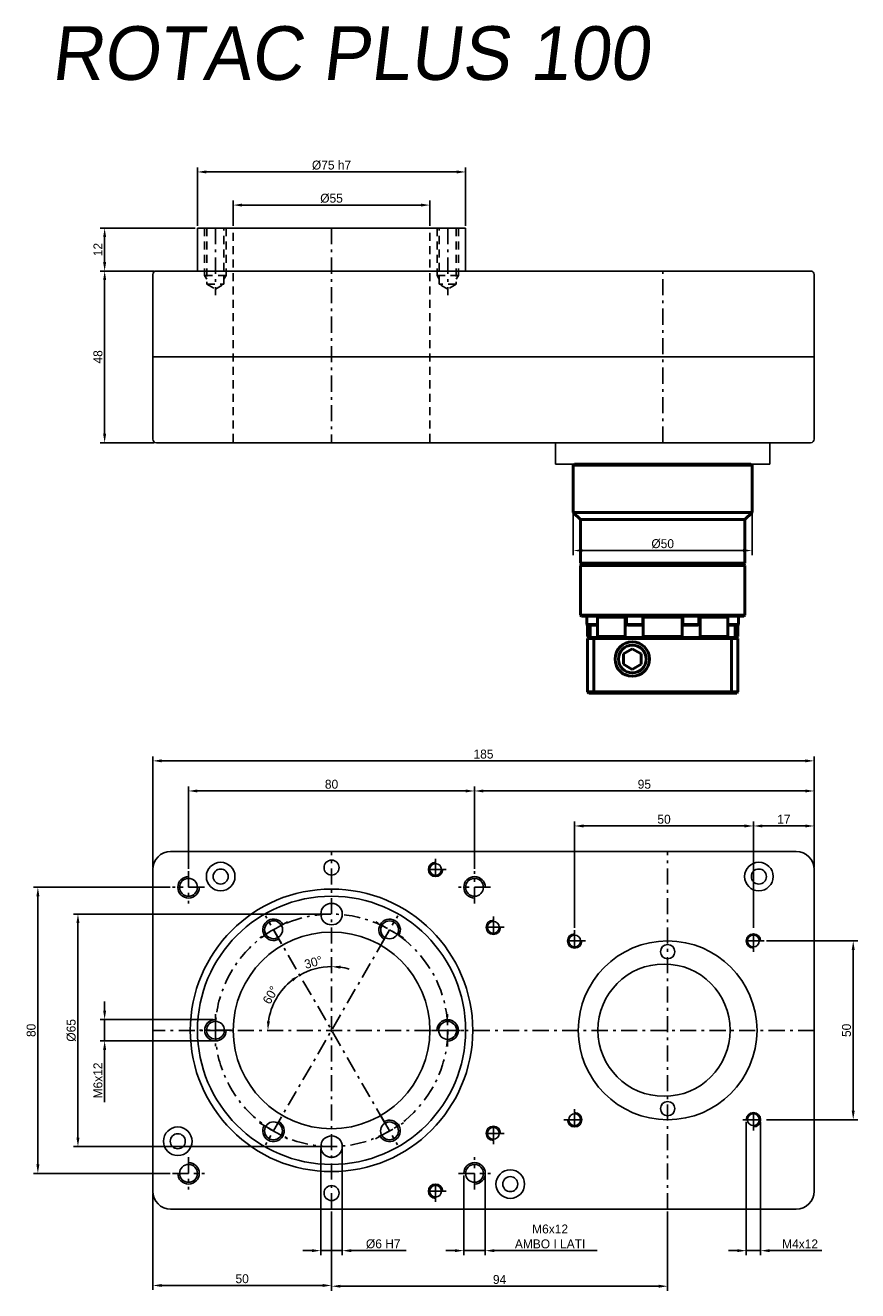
# Model space of a CAD drawing. Extents: x 988 to 1221, y 455 to 809.
import ezdxf

# ---------------------------------------------------------------- set-up
doc = ezdxf.new("R2010")
doc.units = 0
doc.header["$LTSCALE"] = 0.75
doc.linetypes.add('PL2', pattern=[11, 6, -2, 1, -2])
doc.linetypes.add('TR2', pattern=[5, 3, -2])
doc.layers.get('0').update_dxf_attribs({"linetype": 'CONTINUOUS'})
doc.layers.get('DEFPOINTS').update_dxf_attribs({"linetype": 'CONTINUOUS'})
for name, color, linetype in [('ASSI', 241, 'PL2'), ('QUOTE', 60, 'CONTINUOUS'), ('TRATTEGGI', 1, 'TR2')]:
    doc.layers.add(name, color=color, linetype=linetype)
doc.layers.add('Visible (ISO)', color=7, linetype='CONTINUOUS', lineweight=50)
doc.layers.add('Visible Narrow (ISO)', color=7, linetype='CONTINUOUS', lineweight=35)
doc.styles.add('25TXT', font='txt', dxfattribs={"oblique": 7, "height": 2.5})
doc.dimstyles.get("Standard").update_dxf_attribs({"dimtxt": 0.18, "dimasz": 0.18, "dimexe": 0.18, "dimexo": 0.0625, "dimgap": 0.09, "dimtad": 0, "dimtih": 1, "dimtoh": 1, "dimdec": 4, "dimzin": 0, "dimdsep": 46, "dimtxsty": 'STANDARD', "dimcen": 0.09, "dimadec": 0, "dimazin": 0, "dimtfac": 1, "dimtdec": 4, "dimtofl": 0, "dimtmove": 0, "dimatfit": 3, "dimfxl": 1, "dimtolj": 1, "dimtzin": 0, "dimarcsym": 0})

# ---------------------------------------------------------------- blocks, each defined once
blk = doc.blocks.new('*D15')
at = {"layer": 'DEFPOINTS', "color": 0, "transparency": 16777216}
for p in [(1111.59, 767.89), (1036.59, 752.18), (1111.59, 752.18)]:
    blk.add_point(p, dxfattribs=at)
at = {"layer": 'QUOTE', "color": 0, "transparency": 16777216}
for p, q in [((1036.59, 752.81), (1036.59, 769.14)), ((1039.09, 767.89), (1109.09, 767.89)), ((1111.59, 752.81), (1111.59, 769.14))]:
    blk.add_line(p, q, dxfattribs=at)
for points in [[(1039.09, 768.31), (1039.09, 767.47), (1036.59, 767.89)], [(1109.09, 768.31), (1109.09, 767.47), (1111.59, 767.89)]]:
    blk.add_solid(points, dxfattribs=at)
at = {"layer": 'QUOTE', "color": 0, "transparency": 16777216, "insert": (1074.09, 769.77), "char_height": 2.5, "attachment_point": 5}
blk.add_mtext('\\A1;%%c75 h7', dxfattribs=at)
blk = doc.blocks.new('*D16')
at = {"layer": 'DEFPOINTS', "color": 0, "transparency": 16777216}
for p in [(1101.59, 758.63), (1046.59, 752.18), (1101.59, 752.18)]:
    blk.add_point(p, dxfattribs=at)
at = {"layer": 'QUOTE', "color": 0, "transparency": 16777216}
for p, q in [((1046.59, 752.81), (1046.59, 759.88)), ((1049.09, 758.63), (1099.09, 758.63)), ((1101.59, 752.81), (1101.59, 759.88))]:
    blk.add_line(p, q, dxfattribs=at)
for points in [[(1049.09, 759.04), (1049.09, 758.21), (1046.59, 758.63)], [(1099.09, 759.04), (1099.09, 758.21), (1101.59, 758.63)]]:
    blk.add_solid(points, dxfattribs=at)
at = {"layer": 'QUOTE', "color": 0, "transparency": 16777216, "insert": (1074.09, 760.5), "char_height": 2.5, "attachment_point": 5}
blk.add_mtext('\\A1;%%c55', dxfattribs=at)
blk = doc.blocks.new('*D17')
at = {"layer": 'DEFPOINTS', "color": 0, "transparency": 16777216}
for p in [(1025.09, 740.18), (1010.63, 692.18), (1025.09, 692.18)]:
    blk.add_point(p, dxfattribs=at)
at = {"layer": 'QUOTE', "color": 0, "transparency": 16777216}
for p, q in [((1024.47, 740.18), (1009.38, 740.18)), ((1010.63, 737.68), (1010.63, 694.68)), ((1024.47, 692.18), (1009.38, 692.18))]:
    blk.add_line(p, q, dxfattribs=at)
for points in [[(1010.21, 737.68), (1011.05, 737.68), (1010.63, 740.18)], [(1010.21, 694.68), (1011.05, 694.68), (1010.63, 692.18)]]:
    blk.add_solid(points, dxfattribs=at)
at = {"layer": 'QUOTE', "color": 0, "transparency": 16777216, "insert": (1008.76, 716.18), "char_height": 2.5, "attachment_point": 5, "rotation": 90}
blk.add_mtext('\\A1;48', dxfattribs=at)
blk = doc.blocks.new('*D18')
at = {"layer": 'DEFPOINTS', "color": 0, "transparency": 16777216}
for p in [(1036.59, 752.18), (1010.63, 740.18), (1025.09, 740.18)]:
    blk.add_point(p, dxfattribs=at)
at = {"layer": 'QUOTE', "color": 0, "transparency": 16777216}
for p, q in [((1035.97, 752.18), (1009.38, 752.18)), ((1010.63, 749.68), (1010.63, 742.68)), ((1024.47, 740.18), (1009.38, 740.18))]:
    blk.add_line(p, q, dxfattribs=at)
for points in [[(1010.21, 749.68), (1011.05, 749.68), (1010.63, 752.18)], [(1010.21, 742.68), (1011.05, 742.68), (1010.63, 740.18)]]:
    blk.add_solid(points, dxfattribs=at)
at = {"layer": 'QUOTE', "color": 0, "transparency": 16777216, "insert": (1008.76, 746.18), "char_height": 2.5, "attachment_point": 5, "rotation": 90}
blk.add_mtext('\\A1;12', dxfattribs=at)
blk = doc.blocks.new('*D19')
at = {"layer": 'DEFPOINTS', "color": 0, "transparency": 16777216}
for p in [(1141.71, 679.28), (1191.71, 679.28), (1191.71, 662.02)]:
    blk.add_point(p, dxfattribs=at)
at = {"layer": 'QUOTE', "color": 0, "transparency": 16777216}
for p, q in [((1141.71, 678.66), (1141.71, 660.77)), ((1191.71, 678.66), (1191.71, 660.77)), ((1144.21, 662.02), (1189.21, 662.02))]:
    blk.add_line(p, q, dxfattribs=at)
for points in [[(1144.21, 662.44), (1144.21, 661.6), (1141.71, 662.02)], [(1189.21, 662.44), (1189.21, 661.6), (1191.71, 662.02)]]:
    blk.add_solid(points, dxfattribs=at)
at = {"layer": 'QUOTE', "color": 0, "transparency": 16777216, "insert": (1166.71, 663.9), "char_height": 2.5, "attachment_point": 5}
blk.add_mtext('\\A1;%%c50', dxfattribs=at)
blk = doc.blocks.new('*D20')
at = {"layer": 'DEFPOINTS', "color": 0, "transparency": 16777216}
for p in [(1041.63, 530.88), (1010.63, 524.88), (1041.63, 524.88)]:
    blk.add_point(p, dxfattribs=at)
at = {"layer": 'QUOTE', "color": 0, "transparency": 16777216}
for p, q in [((1010.63, 533.38), (1010.63, 535.88)), ((1041.01, 530.88), (1009.38, 530.88)), ((1010.63, 530.88), (1010.63, 524.88)), ((1041.01, 524.88), (1009.38, 524.88)), ((1010.63, 522.38), (1010.63, 507.79))]:
    blk.add_line(p, q, dxfattribs=at)
for points in [[(1010.21, 533.38), (1011.05, 533.38), (1010.63, 530.88)], [(1010.21, 522.38), (1011.05, 522.38), (1010.63, 524.88)]]:
    blk.add_solid(points, dxfattribs=at)
at = {"layer": 'QUOTE', "color": 0, "transparency": 16777216, "insert": (1008.76, 513.83), "char_height": 2.5, "attachment_point": 5, "rotation": 90}
blk.add_mtext('\\A1;M6x12', dxfattribs=at)
blk = doc.blocks.new('*D21')
at = {"layer": 'DEFPOINTS', "color": 0, "transparency": 16777216}
for p in [(1074.09, 560.35), (1003.16, 495.35), (1074.09, 495.35)]:
    blk.add_point(p, dxfattribs=at)
at = {"layer": 'QUOTE', "color": 0, "transparency": 16777216}
for p, q in [((1073.47, 560.35), (1001.91, 560.35)), ((1003.16, 557.85), (1003.16, 497.85)), ((1073.47, 495.35), (1001.91, 495.35))]:
    blk.add_line(p, q, dxfattribs=at)
for points in [[(1002.74, 557.85), (1003.58, 557.85), (1003.16, 560.35)], [(1002.74, 497.85), (1003.58, 497.85), (1003.16, 495.35)]]:
    blk.add_solid(points, dxfattribs=at)
at = {"layer": 'QUOTE', "color": 0, "transparency": 16777216, "insert": (1001.29, 527.85), "char_height": 2.5, "attachment_point": 5, "rotation": 90}
blk.add_mtext('\\A1;%%c65', dxfattribs=at)
blk = doc.blocks.new('*D22')
at = {"layer": 'DEFPOINTS', "color": 0, "transparency": 16777216}
for p in [(1029.59, 567.85), (991.95, 487.85), (1029.59, 487.85)]:
    blk.add_point(p, dxfattribs=at)
at = {"layer": 'QUOTE', "color": 0, "transparency": 16777216}
for p, q in [((1028.97, 567.85), (990.7, 567.85)), ((991.95, 565.35), (991.95, 490.35)), ((1028.97, 487.85), (990.7, 487.85))]:
    blk.add_line(p, q, dxfattribs=at)
for points in [[(991.54, 565.35), (992.37, 565.35), (991.95, 567.85)], [(991.54, 490.35), (992.37, 490.35), (991.95, 487.85)]]:
    blk.add_solid(points, dxfattribs=at)
at = {"layer": 'QUOTE', "color": 0, "transparency": 16777216, "insert": (990.08, 527.85), "char_height": 2.5, "attachment_point": 5, "rotation": 90}
blk.add_mtext('\\A1;80', dxfattribs=at)
blk = doc.blocks.new('*D23')
at = {"layer": 'DEFPOINTS', "color": 0, "transparency": 16777216}
for p in [(1114.09, 594.79), (1034.09, 572.35), (1114.09, 572.35)]:
    blk.add_point(p, dxfattribs=at)
at = {"layer": 'QUOTE', "color": 0, "transparency": 16777216}
for p, q in [((1034.09, 572.98), (1034.09, 596.04)), ((1036.59, 594.79), (1111.59, 594.79)), ((1114.09, 572.98), (1114.09, 596.04))]:
    blk.add_line(p, q, dxfattribs=at)
for points in [[(1036.59, 595.21), (1036.59, 594.37), (1034.09, 594.79)], [(1111.59, 595.21), (1111.59, 594.37), (1114.09, 594.79)]]:
    blk.add_solid(points, dxfattribs=at)
at = {"layer": 'QUOTE', "color": 0, "transparency": 16777216, "insert": (1074.09, 596.66), "char_height": 2.5, "attachment_point": 5}
blk.add_mtext('\\A1;80', dxfattribs=at)
blk = doc.blocks.new('*D24')
at = {"layer": 'DEFPOINTS', "color": 0, "transparency": 16777216}
for p in [(1209.09, 594.79), (1114.09, 572.98), (1209.09, 572.98)]:
    blk.add_point(p, dxfattribs=at)
at = {"layer": 'QUOTE', "color": 0, "transparency": 16777216}
for p, q in [((1114.09, 573.6), (1114.09, 596.04)), ((1116.59, 594.79), (1206.59, 594.79)), ((1209.09, 573.6), (1209.09, 596.04))]:
    blk.add_line(p, q, dxfattribs=at)
for points in [[(1116.59, 595.21), (1116.59, 594.37), (1114.09, 594.79)], [(1206.59, 595.21), (1206.59, 594.37), (1209.09, 594.79)]]:
    blk.add_solid(points, dxfattribs=at)
at = {"layer": 'QUOTE', "color": 0, "transparency": 16777216, "insert": (1161.59, 596.66), "char_height": 2.5, "attachment_point": 5}
blk.add_mtext('\\A1;95', dxfattribs=at)
blk = doc.blocks.new('*D25')
at = {"layer": 'DEFPOINTS', "color": 0, "transparency": 16777216}
for p in [(1024.09, 482.85), (1074.09, 477.85), (1074.09, 456.51)]:
    blk.add_point(p, dxfattribs=at)
at = {"layer": 'QUOTE', "color": 0, "transparency": 16777216}
for p, q in [((1024.09, 482.23), (1024.09, 455.26)), ((1074.09, 477.23), (1074.09, 455.26)), ((1026.59, 456.51), (1071.59, 456.51))]:
    blk.add_line(p, q, dxfattribs=at)
for points in [[(1026.59, 456.92), (1026.59, 456.09), (1024.09, 456.51)], [(1071.59, 456.92), (1071.59, 456.09), (1074.09, 456.51)]]:
    blk.add_solid(points, dxfattribs=at)
at = {"layer": 'QUOTE', "color": 0, "transparency": 16777216, "insert": (1049.09, 458.38), "char_height": 2.5, "attachment_point": 5}
blk.add_mtext('\\A1;50', dxfattribs=at)
blk = doc.blocks.new('*D26')
at = {"layer": 'DEFPOINTS', "color": 0, "transparency": 16777216}
for p in [(1071.09, 495.35), (1077.09, 495.35), (1077.09, 466.24)]:
    blk.add_point(p, dxfattribs=at)
at = {"layer": 'QUOTE', "color": 0, "transparency": 16777216}
for p, q in [((1071.09, 494.73), (1071.09, 464.99)), ((1077.09, 494.73), (1077.09, 464.99)), ((1068.59, 466.24), (1066.09, 466.24)), ((1071.09, 466.24), (1077.09, 466.24)), ((1079.59, 466.24), (1095.01, 466.24))]:
    blk.add_line(p, q, dxfattribs=at)
for points in [[(1068.59, 466.66), (1068.59, 465.83), (1071.09, 466.24)], [(1079.59, 466.66), (1079.59, 465.83), (1077.09, 466.24)]]:
    blk.add_solid(points, dxfattribs=at)
at = {"layer": 'QUOTE', "color": 0, "transparency": 16777216, "insert": (1088.55, 468.12), "char_height": 2.5, "attachment_point": 5}
blk.add_mtext('\\A1;%%c6 H7', dxfattribs=at)
blk = doc.blocks.new('*D27')
at = {"layer": 'DEFPOINTS', "color": 0, "transparency": 16777216}
for p in [(1168.09, 477.85), (1074.09, 477.23), (1168.09, 456.3)]:
    blk.add_point(p, dxfattribs=at)
at = {"layer": 'QUOTE', "color": 0, "transparency": 16777216}
for p, q in [((1074.09, 476.6), (1074.09, 455.05)), ((1168.09, 477.23), (1168.09, 455.05)), ((1076.59, 456.3), (1165.59, 456.3))]:
    blk.add_line(p, q, dxfattribs=at)
for points in [[(1076.59, 456.71), (1076.59, 455.88), (1074.09, 456.3)], [(1165.59, 456.71), (1165.59, 455.88), (1168.09, 456.3)]]:
    blk.add_solid(points, dxfattribs=at)
at = {"layer": 'QUOTE', "color": 0, "transparency": 16777216, "insert": (1121.09, 458.17), "char_height": 2.5, "attachment_point": 5}
blk.add_mtext('\\A1;94', dxfattribs=at)
blk = doc.blocks.new('*D28')
at = {"layer": 'DEFPOINTS', "color": 0, "transparency": 16777216}
for p in [(1192.09, 585), (1142.09, 555.85), (1192.09, 555.85)]:
    blk.add_point(p, dxfattribs=at)
at = {"layer": 'QUOTE', "color": 0, "transparency": 16777216}
for p, q in [((1142.09, 556.48), (1142.09, 586.25)), ((1144.59, 585), (1189.59, 585)), ((1192.09, 556.48), (1192.09, 586.25))]:
    blk.add_line(p, q, dxfattribs=at)
for points in [[(1144.59, 585.42), (1144.59, 584.58), (1142.09, 585)], [(1189.59, 585.42), (1189.59, 584.58), (1192.09, 585)]]:
    blk.add_solid(points, dxfattribs=at)
at = {"layer": 'QUOTE', "color": 0, "transparency": 16777216, "insert": (1167.09, 586.87), "char_height": 2.5, "attachment_point": 5}
blk.add_mtext('\\A1;50', dxfattribs=at)
blk = doc.blocks.new('*D29')
at = {"layer": 'DEFPOINTS', "color": 0, "transparency": 16777216}
for p in [(1195.09, 552.85), (1195.09, 502.85), (1220, 502.85)]:
    blk.add_point(p, dxfattribs=at)
at = {"layer": 'QUOTE', "color": 0, "transparency": 16777216}
for p, q in [((1195.72, 552.85), (1221.25, 552.85)), ((1220, 550.35), (1220, 505.35)), ((1195.72, 502.85), (1221.25, 502.85))]:
    blk.add_line(p, q, dxfattribs=at)
for points in [[(1219.59, 550.35), (1220.42, 550.35), (1220, 552.85)], [(1219.59, 505.35), (1220.42, 505.35), (1220, 502.85)]]:
    blk.add_solid(points, dxfattribs=at)
at = {"layer": 'QUOTE', "color": 0, "transparency": 16777216, "insert": (1218.13, 527.85), "char_height": 2.5, "attachment_point": 5, "rotation": 90}
blk.add_mtext('\\A1;50', dxfattribs=at)
blk = doc.blocks.new('*D30')
at = {"layer": 'DEFPOINTS', "color": 0, "transparency": 16777216}
for p in [(1209.09, 585), (1209.09, 572.85), (1192.09, 556.48)]:
    blk.add_point(p, dxfattribs=at)
at = {"layer": 'QUOTE', "color": 0, "transparency": 16777216}
for p, q in [((1192.09, 557.1), (1192.09, 586.25)), ((1194.59, 585), (1206.59, 585)), ((1209.09, 573.48), (1209.09, 586.25))]:
    blk.add_line(p, q, dxfattribs=at)
for points in [[(1194.59, 585.42), (1194.59, 584.58), (1192.09, 585)], [(1206.59, 585.42), (1206.59, 584.58), (1209.09, 585)]]:
    blk.add_solid(points, dxfattribs=at)
at = {"layer": 'QUOTE', "color": 0, "transparency": 16777216, "insert": (1200.59, 586.87), "char_height": 2.5, "attachment_point": 5}
blk.add_mtext('\\A1;17', dxfattribs=at)
blk = doc.blocks.new('*D31')
at = {"layer": 'DEFPOINTS', "color": 0, "transparency": 16777216}
for p in [(1024.09, 603.21), (1024.09, 572.85), (1209.09, 572.85)]:
    blk.add_point(p, dxfattribs=at)
at = {"layer": 'QUOTE', "color": 0, "transparency": 16777216}
for p, q in [((1024.09, 573.48), (1024.09, 604.46)), ((1206.59, 603.21), (1026.59, 603.21)), ((1209.09, 573.48), (1209.09, 604.46))]:
    blk.add_line(p, q, dxfattribs=at)
for points in [[(1026.59, 603.63), (1026.59, 602.8), (1024.09, 603.21)], [(1206.59, 603.63), (1206.59, 602.8), (1209.09, 603.21)]]:
    blk.add_solid(points, dxfattribs=at)
at = {"layer": 'QUOTE', "color": 0, "transparency": 16777216, "insert": (1116.59, 605.09), "char_height": 2.5, "attachment_point": 5}
blk.add_mtext('\\A1;185', dxfattribs=at)
blk = doc.blocks.new('*D32')
at = {"layer": 'DEFPOINTS', "color": 0, "transparency": 16777216}
for p in [(1057.86, 556.01), (1060.44, 539.32), (1024.09, 527.85), (1209.09, 527.85), (1090.32, 499.7)]:
    blk.add_point(p, dxfattribs=at)
at = {"layer": 'QUOTE', "color": 0, "transparency": 16777216}
blk.add_arc((1074.09, 527.85), 17.83, 128.0015, 171.958, dxfattribs=at)
for points in [[(1062.89, 542.25), (1063.35, 541.55), (1065.19, 543.3)], [(1056.86, 530.32), (1056.03, 530.38), (1056.27, 527.85)]]:
    blk.add_solid(points, dxfattribs=at)
at = {"layer": 'QUOTE', "color": 0, "transparency": 16777216, "insert": (1057.04, 537.71), "char_height": 2.5, "attachment_point": 5, "rotation": 59.9798}
blk.add_mtext('\\A1;60°', dxfattribs=at)
blk = doc.blocks.new('*D33')
at = {"layer": 'DEFPOINTS', "color": 0, "transparency": 16777216}
for p in [(1074.09, 577.85), (1057.86, 556.01), (1071, 545.41), (1090.32, 499.7), (1074.09, 477.85)]:
    blk.add_point(p, dxfattribs=at)
at = {"layer": 'QUOTE', "color": 0, "transparency": 16777216}
for start, end in [(90, 119.9595), (73.916, 81.958), (128.0015, 136.0435)]:
    blk.add_arc((1074.09, 527.85), 17.83, start, end, dxfattribs=at)
for points in [[(1076.56, 545.09), (1076.62, 545.92), (1074.09, 545.68)], [(1062.89, 542.25), (1063.35, 541.55), (1065.19, 543.3)]]:
    blk.add_solid(points, dxfattribs=at)
at = {"layer": 'QUOTE', "color": 0, "transparency": 16777216, "insert": (1069, 546.88), "char_height": 2.5, "attachment_point": 5, "rotation": 14.9798}
blk.add_mtext('\\A1;30°', dxfattribs=at)
blk = doc.blocks.new('*D34')
at = {"layer": 'DEFPOINTS', "color": 0, "transparency": 16777216}
for p in [(1111.09, 487.85), (1117.09, 487.85), (1117.09, 466.24)]:
    blk.add_point(p, dxfattribs=at)
at = {"layer": 'QUOTE', "color": 0, "transparency": 16777216}
for p, q in [((1111.09, 487.23), (1111.09, 464.99)), ((1117.09, 487.23), (1117.09, 464.99)), ((1108.59, 466.24), (1106.09, 466.24)), ((1111.09, 466.24), (1117.09, 466.24)), ((1119.59, 466.24), (1148.34, 466.24))]:
    blk.add_line(p, q, dxfattribs=at)
for points in [[(1108.59, 466.66), (1108.59, 465.83), (1111.09, 466.24)], [(1119.59, 466.66), (1119.59, 465.83), (1117.09, 466.24)]]:
    blk.add_solid(points, dxfattribs=at)
at = {"layer": 'QUOTE', "color": 0, "transparency": 16777216, "insert": (1135.22, 470.2), "char_height": 2.5, "attachment_point": 5}
blk.add_mtext('\\A1;M6x12\\PAMBO I LATI', dxfattribs=at)
blk = doc.blocks.new('*D35')
at = {"layer": 'DEFPOINTS', "color": 0, "transparency": 16777216}
for p in [(1190.09, 502.85), (1194.09, 502.85), (1194.09, 466.24)]:
    blk.add_point(p, dxfattribs=at)
at = {"layer": 'QUOTE', "color": 0, "transparency": 16777216}
for p, q in [((1190.09, 502.23), (1190.09, 464.99)), ((1194.09, 502.23), (1194.09, 464.99)), ((1187.59, 466.24), (1185.09, 466.24)), ((1190.09, 466.24), (1194.09, 466.24)), ((1196.59, 466.24), (1211.18, 466.24))]:
    blk.add_line(p, q, dxfattribs=at)
for points in [[(1187.59, 466.66), (1187.59, 465.83), (1190.09, 466.24)], [(1196.59, 466.66), (1196.59, 465.83), (1194.09, 466.24)]]:
    blk.add_solid(points, dxfattribs=at)
at = {"layer": 'QUOTE', "color": 0, "transparency": 16777216, "insert": (1205.14, 468.12), "char_height": 2.5, "attachment_point": 5}
blk.add_mtext('\\A1;M4x12', dxfattribs=at)

msp = doc.modelspace()

# ---------------------------------------------------------------- linework, layer by layer
at = {"color": 0}
for p, q in [((1111.59, 752.18), (1036.59, 752.18)), ((1036.59, 752.18), (1036.59, 740.18)), ((1111.59, 752.18), (1111.59, 740.18)), ((1208.09, 740.18), (1025.09, 740.18)), ((1143.09, 740.18), (1193.09, 740.18)), ((1024.09, 739.18), (1024.09, 716.18)), ((1209.09, 739.18), (1209.09, 716.18)), ((1024.09, 716.18), (1209.09, 716.18)), ((1024.09, 716.18), (1209.09, 716.18)), ((1024.09, 693.18), (1024.09, 716.18)), ((1209.09, 693.18), (1209.09, 716.18)), ((1208.09, 692.18), (1025.09, 692.18)), ((1196.71, 692.18), (1136.71, 692.18)), ((1136.71, 692.18), (1136.71, 686.18)), ((1143.09, 692.18), (1193.09, 692.18)), ((1196.71, 692.18), (1196.71, 686.18)), ((1196.71, 686.18), (1136.71, 686.18)), ((1204.09, 577.85), (1029.09, 577.85)), ((1024.09, 482.85), (1024.09, 572.85)), ((1209.09, 572.85), (1209.09, 482.85)), ((1204.09, 477.85), (1029.09, 477.85))]:
    msp.add_line(p, q, dxfattribs=at)
for centre, radius in [((1043.08, 570.86), 4), ((1074.09, 573.35), 2.1), ((1103.18, 572.84), 1.65), ((1193.61, 570.86), 4), ((1034.09, 567.85), 2.5), ((1043.08, 570.86), 2.1), ((1114.09, 567.85), 2.5), ((1193.61, 570.86), 2.1), ((1074.09, 527.85), 39.5), ((1074.09, 527.85), 37.5), ((1074.09, 560.35), 3), ((1057.88, 555.98), 2.5), ((1090.34, 555.95), 2.5), ((1119.35, 556.67), 1.65), ((1074.09, 527.85), 27.5), ((1142.09, 552.85), 1.65), ((1168.09, 527.85), 25), ((1192.09, 552.85), 1.65), ((1168.09, 549.85), 2), ((1167.09, 527.9), 18.5), ((1041.63, 527.88), 2.5), ((1106.55, 527.83), 2.5), ((1168.09, 505.95), 2), ((1142.09, 502.85), 1.65), ((1192.09, 502.85), 1.65), ((1031.09, 496.84), 4), ((1031.09, 496.84), 2.1), ((1057.84, 499.75), 2.5), ((1090.3, 499.73), 2.5), ((1119.35, 499.04), 1.65), ((1074.09, 495.35), 3), ((1034.09, 487.85), 2.5), ((1114.09, 487.85), 2.5), ((1124.08, 484.85), 4), ((1124.08, 484.85), 2.1), ((1074.09, 482.35), 2.1), ((1103.18, 482.87), 1.65)]:
    msp.add_circle(centre, radius, dxfattribs=at)
for centre, radius, start, end in [((1025.09, 739.18), 1, 90, 180), ((1208.09, 739.18), 1, 0, 90), ((1025.09, 693.18), 1, 180, 270), ((1208.09, 693.18), 1, 270, 0), ((1029.09, 572.85), 5, 90, 180), ((1204.09, 572.85), 5, 0, 90), ((1029.09, 482.85), 5, 180, 270), ((1204.09, 482.85), 5, 270, 0)]:
    msp.add_arc(centre, radius, start, end, dxfattribs=at)
at = {"layer": 'ASSI', "color": 0}
for p, q in [((1041.59, 752.18), (1041.59, 733.48)), ((1074.09, 752.18), (1074.09, 692.18)), ((1106.59, 752.18), (1106.59, 733.48)), ((1166.71, 692.18), (1166.71, 740.18)), ((1074.09, 477.85), (1074.09, 577.85)), ((1168.09, 477.85), (1168.09, 577.85)), ((1103.18, 575.84), (1103.18, 569.84)), ((1034.09, 572.35), (1034.09, 563.35)), ((1106.18, 572.84), (1100.18, 572.84)), ((1114.09, 563.35), (1114.09, 572.35)), ((1038.59, 567.85), (1029.59, 567.85)), ((1118.59, 567.85), (1109.59, 567.85)), ((1060.13, 552.08), (1055.63, 559.87)), ((1088.09, 552.06), (1092.59, 559.85)), ((1119.35, 559.67), (1119.35, 553.67)), ((1061.78, 558.23), (1053.99, 553.73)), ((1057.84, 499.75), (1090.34, 555.95)), ((1057.86, 556.01), (1090.32, 499.7)), ((1094.24, 553.7), (1086.45, 558.2)), ((1122.35, 556.67), (1116.35, 556.67)), ((1142.09, 555.85), (1142.09, 549.85)), ((1192.09, 549.85), (1192.09, 555.85)), ((1145.09, 552.85), (1139.09, 552.85)), ((1195.09, 552.85), (1189.09, 552.85)), ((1041.63, 532.38), (1041.63, 523.38)), ((1106.55, 523.33), (1106.55, 532.33)), ((1209.09, 527.85), (1024.09, 527.85)), ((1046.13, 527.88), (1037.13, 527.88)), ((1102.05, 527.83), (1111.05, 527.83)), ((1060.09, 503.65), (1055.59, 495.86)), ((1088.05, 503.63), (1092.55, 495.83)), ((1139.09, 502.85), (1145.09, 502.85)), ((1142.09, 505.85), (1142.09, 499.85)), ((1189.09, 502.85), (1195.09, 502.85)), ((1192.09, 499.85), (1192.09, 505.85)), ((1053.95, 502), (1061.74, 497.5)), ((1086.41, 497.48), (1094.2, 501.98)), ((1122.35, 499.04), (1116.35, 499.04)), ((1119.35, 496.04), (1119.35, 502.04)), ((1034.09, 492.35), (1034.09, 483.35)), ((1114.09, 483.35), (1114.09, 492.35)), ((1029.59, 487.85), (1038.59, 487.85)), ((1103.18, 479.87), (1103.18, 485.87)), ((1109.59, 487.85), (1118.59, 487.85)), ((1106.18, 482.87), (1100.18, 482.87))]:
    msp.add_line(p, q, dxfattribs=at)
msp.add_circle((1074.09, 527.85), 32.5, dxfattribs=at)
at = {"layer": 'TRATTEGGI', "color": 0}
for p, q in [((1038.59, 752.18), (1038.59, 738.98)), ((1039.19, 752.18), (1039.19, 736.48)), ((1043.99, 736.48), (1043.99, 752.18)), ((1044.59, 752.18), (1044.59, 738.98)), ((1046.59, 692.38), (1046.59, 752.18)), ((1101.59, 692.38), (1101.59, 752.18)), ((1103.59, 752.18), (1103.59, 738.98)), ((1104.19, 736.48), (1104.19, 752.18)), ((1108.99, 752.18), (1108.99, 736.48)), ((1109.59, 752.18), (1109.59, 738.98)), ((1038.59, 738.98), (1044.59, 738.98)), ((1038.59, 738.98), (1039.19, 737.94)), ((1039.19, 736.48), (1043.99, 736.48)), ((1039.19, 736.48), (1041.59, 735.1)), ((1041.59, 735.1), (1043.99, 736.48)), ((1044.59, 738.98), (1043.99, 737.94)), ((1109.59, 738.98), (1103.59, 738.98)), ((1103.59, 738.98), (1104.19, 737.94)), ((1106.59, 735.1), (1104.19, 736.48)), ((1108.99, 736.48), (1104.19, 736.48)), ((1108.99, 736.48), (1106.59, 735.1)), ((1109.59, 738.98), (1108.99, 737.94))]:
    msp.add_line(p, q, dxfattribs=at)
at = {"layer": 'TRATTEGGI', "color": 0, "linetype": 'Continuous'}
for centre, radius, start, end in [((1103.18, 572.84), 2, 90, 0), ((1034.09, 567.85), 3, 90, 0), ((1114.09, 567.85), 3, 0, 270), ((1057.88, 555.98), 3, 30, 300), ((1090.34, 555.95), 3, 330, 240), ((1119.35, 556.67), 2, 90, 0), ((1142.09, 552.85), 2, 90, 0), ((1192.09, 552.85), 2, 0, 270), ((1041.63, 527.88), 3, 90, 0), ((1106.55, 527.83), 3, 270, 180), ((1090.3, 499.73), 3, 210, 120), ((1142.09, 502.85), 2, 180, 90), ((1192.09, 502.85), 2, 270, 180), ((1057.84, 499.75), 3, 150, 60), ((1119.35, 499.04), 2, 0, 270), ((1034.09, 487.85), 3, 180, 90), ((1114.09, 487.85), 3, 270, 180), ((1103.18, 482.87), 2, 0, 270)]:
    msp.add_arc(centre, radius, start, end, dxfattribs=at)
at = {"layer": 'Visible (ISO)', "color": 0}
for p, q in [((1142.01, 686.18), (1141.71, 685.88)), ((1191.71, 685.88), (1141.71, 685.88)), ((1141.71, 672.68), (1141.71, 685.88)), ((1142.01, 686.18), (1191.41, 686.18)), ((1191.41, 686.18), (1191.71, 685.88)), ((1191.71, 672.68), (1191.71, 685.88)), ((1141.71, 672.68), (1191.71, 672.68)), ((1143.71, 670.68), (1141.71, 672.68)), ((1189.71, 670.68), (1191.71, 672.68)), ((1189.71, 670.68), (1143.71, 670.68)), ((1143.71, 658.48), (1143.71, 670.68)), ((1189.71, 658.48), (1189.71, 670.68)), ((1143.71, 658.48), (1189.71, 658.48)), ((1144.01, 658.18), (1143.71, 658.48)), ((1144.01, 658.18), (1143.71, 657.88)), ((1144.01, 658.18), (1189.41, 658.18)), ((1189.41, 658.18), (1144.01, 658.18)), ((1189.41, 658.18), (1189.71, 658.48)), ((1189.41, 658.18), (1189.71, 657.88)), ((1189.71, 657.88), (1143.71, 657.88)), ((1143.71, 643.98), (1143.71, 657.88)), ((1189.71, 643.98), (1189.71, 657.88)), ((1143.71, 643.98), (1189.71, 643.98)), ((1144.01, 643.68), (1143.71, 643.98)), ((1145.55, 643.68), (1144.01, 643.68)), ((1145.52, 641.43), (1145.52, 643.68)), ((1145.93, 643.68), (1145.55, 643.68)), ((1145.71, 637.98), (1145.71, 641.19)), ((1148.52, 641.18), (1145.77, 641.18)), ((1157.57, 643.68), (1145.93, 643.68)), ((1146.43, 637.98), (1146.43, 641.18)), ((1148.52, 643.28), (1148.52, 637.98)), ((1156.22, 637.98), (1156.22, 643.28)), ((1156.62, 641.43), (1156.62, 643.68)), ((1160.87, 641.18), (1156.87, 641.18)), ((1158.49, 643.68), (1157.57, 643.68)), ((1174.94, 643.68), (1158.49, 643.68)), ((1161.12, 641.43), (1161.12, 643.66)), ((1161.27, 643.28), (1161.27, 637.98)), ((1172.16, 637.98), (1172.16, 643.28)), ((1172.31, 641.43), (1172.31, 643.66)), ((1176.56, 641.18), (1172.56, 641.18)), ((1175.85, 643.68), (1174.94, 643.68)), ((1187.49, 643.68), (1175.85, 643.68)), ((1176.81, 641.43), (1176.81, 643.68)), ((1177.2, 643.28), (1177.2, 637.98)), ((1184.9, 637.98), (1184.9, 643.28)), ((1187.65, 641.18), (1184.9, 641.18)), ((1186.99, 641.18), (1186.99, 637.98)), ((1187.87, 643.68), (1187.49, 643.68)), ((1187.71, 637.98), (1187.71, 641.19)), ((1189.41, 643.68), (1187.87, 643.68)), ((1187.9, 641.43), (1187.9, 643.68)), ((1189.41, 643.68), (1189.71, 643.98)), ((1146.01, 637.68), (1145.71, 637.98)), ((1145.71, 637.98), (1146.43, 637.98)), ((1147.44, 637.38), (1145.71, 637.38)), ((1145.71, 622.48), (1145.71, 637.38)), ((1146.01, 637.68), (1147.56, 637.68)), ((1147.44, 637.38), (1185.98, 637.38)), ((1147.44, 622.48), (1147.44, 637.38)), ((1185.86, 637.68), (1147.56, 637.68)), ((1148.52, 637.98), (1156.22, 637.98)), ((1161.27, 637.98), (1172.16, 637.98)), ((1177.2, 637.98), (1184.9, 637.98)), ((1185.86, 637.68), (1187.41, 637.68)), ((1187.71, 637.38), (1185.98, 637.38)), ((1185.98, 622.48), (1185.98, 637.38)), ((1186.99, 637.98), (1187.71, 637.98)), ((1187.41, 637.68), (1187.71, 637.98)), ((1187.71, 622.48), (1187.71, 637.38)), ((1155.71, 633.13), (1158.21, 634.57)), ((1158.21, 634.57), (1160.71, 633.13)), ((1155.71, 630.24), (1155.71, 633.13)), ((1158.21, 628.8), (1155.71, 630.24)), ((1160.71, 630.24), (1158.21, 628.8)), ((1160.71, 633.13), (1160.71, 630.24)), ((1145.71, 622.48), (1147.44, 622.48)), ((1147.56, 622.18), (1146.01, 622.18)), ((1185.98, 622.48), (1147.44, 622.48)), ((1147.56, 622.18), (1185.86, 622.18)), ((1187.41, 622.18), (1185.86, 622.18)), ((1185.98, 622.48), (1187.71, 622.48))]:
    msp.add_line(p, q, dxfattribs=at)
for radius in [4.83, 3.86]:
    msp.add_circle((1158.21, 631.68), radius, dxfattribs=at)
for centre, radius, start, end in [((1145.31, 643.28), 0.4, 58.2527, 90), ((1145.77, 641.43), 0.25, 180, 270), ((1156.87, 641.43), 0.25, 180, 270), ((1160.87, 641.43), 0.25, 270, 0), ((1172.56, 641.43), 0.25, 180, 270), ((1176.56, 641.43), 0.25, 270, 0), ((1187.65, 641.43), 0.25, 270, 0), ((1188.11, 643.28), 0.4, 90, 121.7473)]:
    msp.add_arc(centre, radius, start, end, dxfattribs=at)
for points, knots in [([(1148.11, 643.68), (1148.15, 643.68), (1148.2, 643.68), (1148.3, 643.64), (1148.35, 643.62), (1148.43, 643.55), (1148.46, 643.51), (1148.5, 643.41), (1148.52, 643.36), (1148.52, 643.3), (1148.52, 643.29), (1148.52, 643.28)], [0.1337159, 0.1337159, 0.1337159, 0.1337159, 0.14809353, 0.14809353, 0.16478484, 0.16478484, 0.18048247, 0.18048247, 0.19576564, 0.19576564, 0.19873896, 0.19873896, 0.19873896, 0.19873896]), ([(1156.22, 643.28), (1156.22, 643.33), (1156.22, 643.38), (1156.21, 643.48), (1156.2, 643.52), (1156.18, 643.59), (1156.17, 643.62), (1156.16, 643.67), (1156.15, 643.68), (1156.14, 643.68), (1156.14, 643.68), (1156.14, 643.68)], [0.06504191, 0.06504191, 0.06504191, 0.06504191, 0.0801571, 0.0801571, 0.09554118, 0.09554118, 0.11139518, 0.11139518, 0.1281887, 0.1281887, 0.13005373, 0.13005373, 0.13005373, 0.13005373]), ([(1161.03, 643.68), (1161.06, 643.68), (1161.09, 643.68), (1161.15, 643.64), (1161.17, 643.62), (1161.22, 643.55), (1161.23, 643.51), (1161.26, 643.41), (1161.26, 643.37), (1161.27, 643.3), (1161.27, 643.29), (1161.27, 643.28)], [0.13371221, 0.13371221, 0.13371221, 0.13371221, 0.14788753, 0.14788753, 0.16460052, 0.16460052, 0.1803096, 0.1803096, 0.19559665, 0.19559665, 0.19873425, 0.19873425, 0.19873425, 0.19873425]), ([(1172.16, 643.28), (1172.16, 643.33), (1172.16, 643.38), (1172.18, 643.48), (1172.19, 643.52), (1172.23, 643.59), (1172.26, 643.62), (1172.31, 643.67), (1172.34, 643.68), (1172.38, 643.68), (1172.39, 643.68), (1172.39, 643.68)], [0.06504203, 0.06504203, 0.06504203, 0.06504203, 0.08016742, 0.08016742, 0.09554925, 0.09554925, 0.11139872, 0.11139872, 0.12818586, 0.12818586, 0.13005368, 0.13005368, 0.13005368, 0.13005368]), ([(1177.29, 643.68), (1177.28, 643.68), (1177.27, 643.68), (1177.26, 643.64), (1177.25, 643.62), (1177.23, 643.55), (1177.22, 643.51), (1177.21, 643.41), (1177.2, 643.36), (1177.2, 643.3), (1177.2, 643.29), (1177.2, 643.28)], [0.1337159, 0.1337159, 0.1337159, 0.1337159, 0.14809353, 0.14809353, 0.16478484, 0.16478484, 0.18048247, 0.18048247, 0.19576564, 0.19576564, 0.19873896, 0.19873896, 0.19873896, 0.19873896]), ([(1184.9, 643.28), (1184.9, 643.33), (1184.91, 643.38), (1184.95, 643.48), (1184.98, 643.52), (1185.05, 643.59), (1185.09, 643.62), (1185.19, 643.67), (1185.24, 643.68), (1185.3, 643.68), (1185.31, 643.68), (1185.32, 643.68)], [0.06504191, 0.06504191, 0.06504191, 0.06504191, 0.0801571, 0.0801571, 0.09554118, 0.09554118, 0.11139518, 0.11139518, 0.1281887, 0.1281887, 0.13005373, 0.13005373, 0.13005373, 0.13005373])]:
    msp.add_open_spline(points, degree=3, knots=knots, dxfattribs=at)
for points in [[(1146.01, 637.68), (1145.91, 637.58), (1145.81, 637.48), (1145.71, 637.38)], [(1146.43, 637.98), (1146.52, 637.88), (1146.61, 637.78), (1146.7, 637.68)], [(1147.56, 637.68), (1147.52, 637.58), (1147.48, 637.48), (1147.44, 637.38)], [(1148.81, 637.68), (1148.72, 637.78), (1148.62, 637.88), (1148.52, 637.98)], [(1156.22, 637.98), (1156.25, 637.88), (1156.28, 637.78), (1156.32, 637.68)], [(1161.4, 637.68), (1161.36, 637.78), (1161.32, 637.88), (1161.27, 637.98)], [(1172.16, 637.98), (1172.11, 637.88), (1172.06, 637.78), (1172.02, 637.68)], [(1177.1, 637.68), (1177.14, 637.78), (1177.17, 637.88), (1177.2, 637.98)], [(1184.9, 637.98), (1184.8, 637.88), (1184.71, 637.78), (1184.61, 637.68)], [(1185.86, 637.68), (1185.9, 637.58), (1185.94, 637.48), (1185.98, 637.38)], [(1186.72, 637.68), (1186.81, 637.78), (1186.9, 637.88), (1186.99, 637.98)], [(1187.41, 637.68), (1187.51, 637.58), (1187.61, 637.48), (1187.71, 637.38)], [(1146.01, 622.18), (1145.91, 622.28), (1145.81, 622.38), (1145.71, 622.48)], [(1147.56, 622.18), (1147.52, 622.28), (1147.48, 622.38), (1147.44, 622.48)], [(1185.86, 622.18), (1185.9, 622.28), (1185.94, 622.38), (1185.98, 622.48)], [(1187.71, 622.48), (1187.61, 622.38), (1187.51, 622.28), (1187.41, 622.18)]]:
    msp.add_open_spline(points, degree=3, dxfattribs=at)
at = {"layer": 'Visible Narrow (ISO)', "color": 0}
for p, q in [((1145.52, 641.43), (1148.52, 641.43)), ((1156.22, 643.28), (1148.52, 643.28)), ((1156.62, 641.43), (1161.12, 641.43)), ((1172.16, 643.28), (1161.27, 643.28)), ((1172.31, 641.43), (1176.81, 641.43)), ((1184.9, 643.28), (1177.2, 643.28)), ((1184.9, 641.43), (1187.9, 641.43))]:
    msp.add_line(p, q, dxfattribs=at)
msp.add_circle((1158.21, 631.68), 4.85, dxfattribs=at)

# ---------------------------------------------------------------- texts
at = {"style": '25TXT', "oblique": 7}
msp.add_text('ROTAC PLUS 100', height=15, dxfattribs=at).set_placement((995.67, 793.63))

# ---------------------------------------------------------------- dimensions: what is measured, and where the dimension line sits
at = {"layer": 'QUOTE', "color": 0}
for base, p1, p2, text, picture, middle in [((1111.59, 767.89), (1036.59, 752.18), (1111.59, 752.18), '%%c<> h7', '*D15', (1074.09, 769.77)), ((1101.59, 758.63), (1046.59, 752.18), (1101.59, 752.18), '%%c<>', '*D16', (1074.09, 760.5)), ((1191.71, 662.02), (1141.71, 679.28), (1191.71, 679.28), '%%c<>', '*D19', (1166.71, 663.9)), ((1194.09, 466.24), (1190.09, 502.85), (1194.09, 502.85), 'M<>x12', '*D35', (1205.14, 468.12)), ((1077.09, 466.24), (1071.09, 495.35), (1077.09, 495.35), '%%c<> H7', '*D26', (1088.55, 468.12)), ((1117.09, 466.24), (1111.09, 487.85), (1117.09, 487.85), 'M<>x12\\PAMBO I LATI', '*D34', (1135.22, 470.2))]:
    dim = msp.add_linear_dim(base=base, p1=p1, p2=p2, text=text, dimstyle='STANDARD', override={"dimtxt": 2.5, "dimasz": 2.5, "dimexe": 1.25, "dimexo": 0.625, "dimgap": 0.625, "dimtad": 1, "dimtih": 0, "dimtoh": 0, "dimdec": 1, "dimzin": 8, "dimlunit": 6, "dimcen": 2.5, "dimtofl": 1}, dxfattribs=at)
    dim.commit()
    dim.dimension.update_dxf_attribs({"geometry": picture, "text_midpoint": middle})
for base, p1, p2, picture, middle in [((1010.63, 740.18), (1036.59, 752.18), (1025.09, 740.18), '*D18', (1008.76, 746.18)), ((1010.63, 692.18), (1025.09, 740.18), (1025.09, 692.18), '*D17', (1008.76, 716.18)), ((991.95, 487.85), (1029.59, 567.85), (1029.59, 487.85), '*D22', (990.08, 527.85)), ((1220, 502.85), (1195.09, 552.85), (1195.09, 502.85), '*D29', (1218.13, 527.85))]:
    dim = msp.add_linear_dim(base=base, p1=p1, p2=p2, angle=90, dimstyle='STANDARD', override={"dimtxt": 2.5, "dimasz": 2.5, "dimexe": 1.25, "dimexo": 0.625, "dimgap": 0.625, "dimtad": 1, "dimtih": 0, "dimtoh": 0, "dimdec": 1, "dimzin": 8, "dimlunit": 6, "dimcen": 2.5, "dimtofl": 1}, dxfattribs=at)
    dim.commit()
    dim.dimension.update_dxf_attribs({"geometry": picture, "text_midpoint": middle})
for base, p1, p2, picture, middle in [((1024.09, 603.21), (1209.09, 572.85), (1024.09, 572.85), '*D31', (1116.59, 605.09)), ((1114.09, 594.79), (1034.09, 572.35), (1114.09, 572.35), '*D23', (1074.09, 596.66)), ((1209.09, 594.79), (1114.09, 572.98), (1209.09, 572.98), '*D24', (1161.59, 596.66)), ((1209.09, 585), (1192.09, 556.48), (1209.09, 572.85), '*D30', (1200.59, 586.87)), ((1074.09, 456.51), (1024.09, 482.85), (1074.09, 477.85), '*D25', (1049.09, 458.38)), ((1168.09, 456.3), (1074.09, 477.23), (1168.09, 477.85), '*D27', (1121.09, 458.17))]:
    dim = msp.add_linear_dim(base=base, p1=p1, p2=p2, dimstyle='STANDARD', override={"dimtxt": 2.5, "dimasz": 2.5, "dimexe": 1.25, "dimexo": 0.625, "dimgap": 0.625, "dimtad": 1, "dimtih": 0, "dimtoh": 0, "dimdec": 1, "dimzin": 8, "dimlunit": 6, "dimcen": 2.5, "dimtofl": 1}, dxfattribs=at)
    dim.commit()
    dim.dimension.update_dxf_attribs({"geometry": picture, "text_midpoint": middle})
dim = msp.add_linear_dim(base=(1192.09, 585), p1=(1142.09, 555.85), p2=(1192.09, 555.85), dimstyle='STANDARD', override={"dimtxt": 2.5, "dimasz": 2.5, "dimexe": 1.25, "dimexo": 0.625, "dimgap": 0.625, "dimtad": 1, "dimtih": 0, "dimtoh": 0, "dimdec": 1, "dimzin": 8, "dimlunit": 6, "dimcen": 2.5, "dimtofl": 1}, dxfattribs=at)
dim.commit()
dim.dimension.update_dxf_attribs({"geometry": '*D28', "text_midpoint": (1167.09, 585), "dimtype": 160})
for base, line1, picture, middle in [((1071, 545.41), ((1074.09, 477.85), (1074.09, 577.85)), '*D33', (1069, 546.88)), ((1060.44, 539.32), ((1209.09, 527.85), (1024.09, 527.85)), '*D32', (1057.04, 537.71))]:
    dim = msp.add_angular_dim_2l(base=base, line1=line1, line2=((1057.86, 556.01), (1090.32, 499.7)), dimstyle='STANDARD', override={"dimtxt": 2.5, "dimasz": 2.5, "dimexe": 1.25, "dimexo": 0.625, "dimgap": 0.625, "dimtad": 1, "dimtih": 0, "dimtoh": 0, "dimdec": 1, "dimzin": 8, "dimlunit": 6, "dimcen": 2.5, "dimazin": 2, "dimtofl": 1}, dxfattribs=at)
    dim.commit()
    dim.dimension.update_dxf_attribs({"geometry": picture, "text_midpoint": middle})
for base, p1, p2, text, picture, middle in [((1003.16, 495.35), (1074.09, 560.35), (1074.09, 495.35), '%%c<>', '*D21', (1001.29, 527.85)), ((1010.63, 524.88), (1041.63, 530.88), (1041.63, 524.88), 'M<>x12', '*D20', (1008.76, 513.83))]:
    dim = msp.add_linear_dim(base=base, p1=p1, p2=p2, angle=90, text=text, dimstyle='STANDARD', override={"dimtxt": 2.5, "dimasz": 2.5, "dimexe": 1.25, "dimexo": 0.625, "dimgap": 0.625, "dimtad": 1, "dimtih": 0, "dimtoh": 0, "dimdec": 1, "dimzin": 8, "dimlunit": 6, "dimcen": 2.5, "dimtofl": 1}, dxfattribs=at)
    dim.commit()
    dim.dimension.update_dxf_attribs({"geometry": picture, "text_midpoint": middle})

doc.saveas('drawing.dxf')
